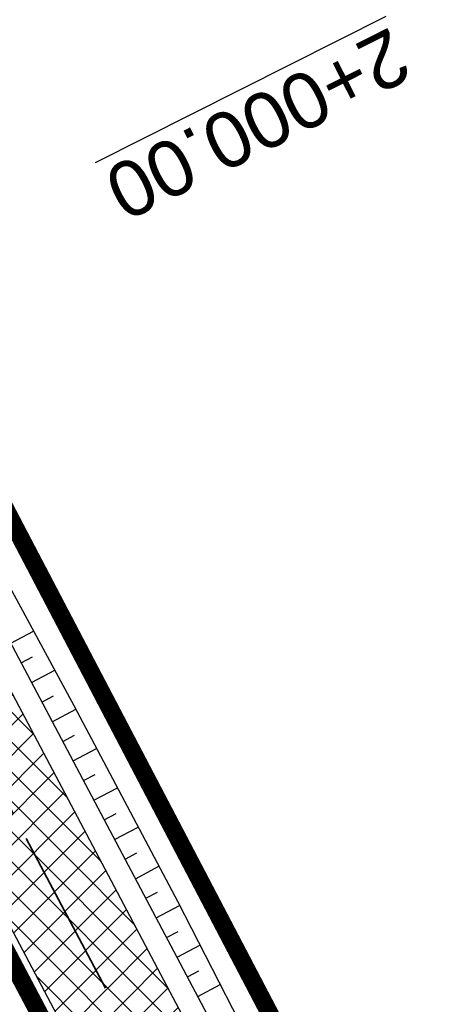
# Model space of a CAD drawing. Header units: metres. Extents: x 7529682 to 7533711, y 5721195 to 5727842.
# Tile 117 of 232: x 7530655 to 7530665, y 5726017 to 5726039. Entities that reach past the tile are written whole.
import ezdxf

# ---------------------------------------------------------------- set-up
doc = ezdxf.new("R2010")
doc.units = ezdxf.units.M
for name, pattern in [('817-dzialki-09-05-04$0$HIDDEN', [0.375, 0.25, -0.125]), ('ACAD_ISO05W100', [33, 24, -3, 0, -3, 0, -3]), ('CENTER2', [28.575000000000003, 19.05, -3.175, 3.175, -3.175])]:
    doc.linetypes.add(name, pattern=pattern)
for name, color, linetype in [('C-DROGI-SYTUACJA', 7, 'Continuous'), ('D-pobocza', 60, 'Continuous'), ('D-skarpa', 2, 'Continuous'), ('D-skarpa-kreskowanie', 2, 'Continuous')]:
    doc.layers.add(name, color=color, linetype=linetype)
for name, color, linetype, lineweight, true_color in [('D-hatch-ciag-pieszo-rowerowy', 7, 'Continuous', 13, 0xff9f80), ('D-LR-etap-III', 7, '817-dzialki-09-05-04$0$HIDDEN', 50, 0x00008f), ('D-przekroje-pop', 7, 'Continuous', 50, 0x000099)]:
    doc.layers.add(name, color=color, linetype=linetype, lineweight=lineweight, true_color=true_color)
doc.layers.add('D-obrzeża', color=2, linetype='Continuous', lineweight=30)
doc.layers.add('D-pas-drogowy', color=7, linetype='ACAD_ISO05W100', lineweight=50)
doc.styles.get("Standard").update_dxf_attribs({"font": 'arial.ttf'})

msp = doc.modelspace()

# ---------------------------------------------------------------- hatches: boundary and pattern name
at = {"layer": 'D-hatch-ciag-pieszo-rowerowy'}
h = msp.add_hatch(dxfattribs=at)
h.set_pattern_fill('ANSI37', color=256, scale=0.15, style=0)
h.set_pattern_definition([(45, (0, 0), (-0.3367596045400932, 0.3367596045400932), []), (135, (0, 0), (-0.3367596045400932, -0.3367596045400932), [])])
h.paths.add_polyline_path([(7530664.910117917, 5726005.013743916, 0.005149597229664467), (7530662.074668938, 5726010.50415649), (7530653.607852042, 5726026.492780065, -0.005149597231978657), (7530650.772403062, 5726031.983192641), (7530649.252549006, 5726035.002016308), (7530648.136100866, 5726034.439930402), (7530649.655960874, 5726031.421108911, 0.005149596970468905), (7530652.491419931, 5726025.930701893), (7530660.958267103, 5726009.9420931, -0.00514959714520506), (7530663.793726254, 5726004.451685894), (7530666.938073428, 5725998.206227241), (7530691.541264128, 5725951.449744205), (7530692.657486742, 5725952.012780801), (7530668.046470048, 5725998.784136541)])
h.paths.add_polyline_path([(7530663.793726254, 5726004.451685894, 0.005149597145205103), (7530660.958267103, 5726009.9420931), (7530652.491419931, 5726025.930701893, -0.005149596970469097), (7530649.655960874, 5726031.421108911), (7530648.136100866, 5726034.439930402), (7530647.019652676, 5726033.877844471), (7530648.53951781, 5726030.859026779, 0.00514959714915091), (7530651.37498718, 5726025.368624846), (7530659.841864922, 5726009.38003026, -0.005149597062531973), (7530662.677334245, 5726003.889628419), (7530665.829676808, 5725997.62831794), (7530690.425041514, 5725950.88670761), (7530691.541264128, 5725951.449744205), (7530666.938073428, 5725998.206227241)])

# ---------------------------------------------------------------- linework, layer by layer
at = {"layer": 'C-DROGI-SYTUACJA', "color": 10, "linetype": 'CENTER2', "lineweight": 35, "ltscale": 0.2}
msp.add_lwpolyline([(7530599.582685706, 5726125.774388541), (7530602.576188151, 5726120.930317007, -0.0171909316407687), (7530605.986847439, 5726114.961735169), (7530626.316062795, 5726076.363847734), (7530641.04139306, 5726048.531791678), (7530649.655960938, 5726031.421108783, 0.005149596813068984), (7530652.491419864, 5726025.930702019), (7530660.958267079, 5726009.942093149, -0.005149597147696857), (7530663.793726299, 5726004.451685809), (7530663.79372622, 5726004.451685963), (7530666.938073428, 5725998.206227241), (7530695.100067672, 5725944.686510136), (7530713.30630457, 5725910.1809459), (7530731.225186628, 5725876.243669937), (7530749.9411932, 5725840.80064079)], format="xyb", dxfattribs=at)
at = {"layer": 'D-LR-etap-III', "ltscale": 10, "flags": 128}
msp.add_lwpolyline([(7531750.474471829, 5723895.103125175, 0.4, 0.4, 0), (7531750.505, 5723895.13, 0.4, 0.4, 0), (7531682.71, 5724022.92, 0.4, 0.4, 0), (7531619.177023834, 5724147.203692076, 0.4, 0.4, 0), (7531592.308960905, 5724198.48863389, 0.4, 0.4, 0), (7531553.263875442, 5724272.918564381, 0.4, 0.4, 0), (7531504.019999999, 5724366.79, 0.4, 0.4, 0), (7531482.09, 5724407.62, 0.4, 0.4, 0), (7531412.350402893, 5724541.182759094, 0.4, 0.4, 0), (7531388.463669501, 5724586.929768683, 0.4, 0.4, 0), (7531345.12, 5724669.94, 0.4, 0.4, 0), (7531127.66, 5725081.67, 0.4, 0.4, 0), (7531059.253139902, 5725211.040795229, 0.4, 0.4, 0), (7531008.007244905, 5725307.953830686, 0.4, 0.4, 0), (7530964.181635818, 5725390.835555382, 0.4, 0.4, 0), (7530914.557354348, 5725484.683561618, 0.4, 0.4, 0), (7530865.243241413, 5725577.493975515, 0.4, 0.4, 0), (7530840.085257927, 5725624.058651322, 0.4, 0.4, 0), (7530802.559525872, 5725694.924584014, 0.4, 0.4, 0), (7530755.54, 5725787.51, 0.4, 0.4, 0), (7530708.717810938, 5725876.303221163, 0.4, 0.4, 0), (7530695.12, 5725902.09, 0.4, 0.4, 0), (7530642.91397006, 5726001.07839487, 0.4, 0.4, 0), (7530634.934723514, 5726016.146615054, 0.4, 0.4, 0), (7530610.820000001, 5726061.929999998, 0.4, 0.4, 0), (7530610.820000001, 5726061.929999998, 0.4, 0.4, 0), (7530607.21, 5726063.51, 0.4, 0.4, 0), (7530597.42, 5726080.68, 0.4, 0.4, 0), (7530591.16, 5726088.44, 0.4, 0.4, 0), (7530581.28, 5726107.21, 0.4, 0.4, 0), (7530571.29, 5726130.56, 0.4, 0.4, 0), (7530549.554994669, 5726171.527317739, 0.4, 0.4, 0), (7530531.014309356, 5726206.473807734, 0.4, 0.4, 0), (7530516.461208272, 5726236.016618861, 0.4, 0.4, 0), (7530500.798929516, 5726266.141265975, 0.4, 0.4, 0), (7530491.349999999, 5726283.94, 0.4, 0.4, 0), (7530482.4, 5726303.41, 0.4, 0.4, 0), (7530482.4, 5726303.41, 0.4, 0.4, 0), (7530450.41, 5726357.28, 0.4, 0.4, 0), (7530397.759396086, 5726458.499907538, 0.4, 0.4, 0), (7530334.707815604, 5726583.664702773, 0.4, 0.4, 0), (7530303.939274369, 5726645.167943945, 0.4, 0.4, 0), (7530300.509779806, 5726651.777515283, 0.4, 0.4, 0), (7530289.213532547, 5726671.966724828, 0.4, 0.4, 0), (7530281.54, 5726685.57, 0.4, 0.4, 0), (7530261.37085633, 5726724.163374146, 0.4, 0.4, 0), (7530254.03, 5726738.21, 0.4, 0.4, 0), (7530197.219999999, 5726845.06, 0.4, 0.4, 0), (7530194.71, 5726849.15, 0.4, 0.4, 0), (7530195.92, 5726850.75, 0.4, 0.4, 0), (7530170.546669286, 5726892.961489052, 0.4, 0.4, 0), (7530143.174718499, 5726945.065838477, 0.4, 0.4, 0), (7530105.059999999, 5727018.32, 0.4, 0.4, 0), (7530100.059999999, 5727027.16, 0.4, 0.4, 0), (7530062.318670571, 5727099.625398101, 0.4, 0.4, 0), (7530015.378537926, 5727189.420463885, 0.4, 0.4, 0), (7529983.207960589, 5727250.206596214, 0.4, 0.4, 0), (7529953.284293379, 5727306.74720398, 0.4, 0.4, 0), (7529900.67053443, 5727406.15903814, 0.4, 0.4, 0), (7529890.630239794, 5727425.131178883, 0.4, 0.4, 0), (7529875.155383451, 5727454.426350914, 0.4, 0.4, 0), (7529857.560096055, 5727487.787346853, 0.4, 0.4, 0), (7529835.194401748, 5727530.19312405, 0.4, 0.4, 0), (7529811.740544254, 5727574.662079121, 0.4, 0.4, 0), (7529792.101859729, 5727611.922638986, 0.4, 0.4, 0), (7529768.066117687, 5727657.469613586, 0.4, 0.4, 0), (7529755.210566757, 5727682.131373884, 0.4, 0.4, 0), (7529753.309999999, 5727681.13, 0.4, 0.4, 0), (7529739.21, 5727707.77, 0.4, 0.4, 0), (7529735.394745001, 5727711.251990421, 0.4, 0.4, 0), (7529725.42, 5727730.2, 0.4, 0.4, 0), (7529723.55, 5727729.88, 0.4, 0.4, 0), (7529695.566668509, 5727782.932080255, 0.4, 0.4, 0), (7529717.67971874, 5727794.024357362, 0.4, 0.4, 0), (7529736.274870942, 5727758.647400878, 0.4, 0.4, 0), (7529736.274870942, 5727758.647400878, 0.4, 0.4, 0), (7529744.511003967, 5727750.406106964, 0.4, 0.4, 0), (7529744.511003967, 5727750.406106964, 0.4, 0.4, 0), (7529750.282568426, 5727738.549848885, 0.4, 0.4, 0), (7529777.108510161, 5727687.569424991, 0.4, 0.4, 0), (7529796.51537536, 5727651.329932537, 0.4, 0.4, 0), (7529814.937945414, 5727616.793170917, 0.4, 0.4, 0), (7529839.006722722, 5727572.303976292, 0.4, 0.4, 0), (7529860.617626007, 5727532.509108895, 0.4, 0.4, 0), (7529882.348967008, 5727491.504261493, 0.4, 0.4, 0), (7529904.865139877, 5727449.096370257, 0.4, 0.4, 0), (7529920.747384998, 5727418.884773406, 0.4, 0.4, 0), (7529946.676504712, 5727368.547487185, 0.4, 0.4, 0), (7529972.024701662, 5727320.573310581, 0.4, 0.4, 0), (7529987.740014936, 5727290.153392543, 0.4, 0.4, 0), (7529996.497385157, 5727273.661630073, 0.4, 0.4, 0), (7530017.541471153, 5727234.202689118, 0.4, 0.4, 0), (7530033.053657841, 5727204.864166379, 0.4, 0.4, 0), (7530051.622983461, 5727170.222745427, 0.4, 0.4, 0), (7530069.276612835, 5727137.015751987, 0.4, 0.4, 0), (7530089.385386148, 5727097.533639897, 0.4, 0.4, 0), (7530109.712512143, 5727060.746615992, 0.4, 0.4, 0), (7530136.769722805, 5727011.640131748, 0.4, 0.4, 0), (7530162.446686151, 5726962.743777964, 0.4, 0.4, 0), (7530187.674104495, 5726916.992101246, 0.4, 0.4, 0), (7530207.820739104, 5726879.335323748, 0.4, 0.4, 0), (7530230.625609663, 5726834.518686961, 0.4, 0.4, 0), (7530262.288093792, 5726776.61832811, 0.4, 0.4, 0), (7530277.509672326, 5726760.213143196, 0.4, 0.4, 0), (7530286.036865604, 5726744.106684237, 0.4, 0.4, 0), (7530288.097472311, 5726735.884066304, 0.4, 0.4, 0), (7530290.393870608, 5726725.046963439, 0.4, 0.4, 0), (7530296.17664807, 5726713.582980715, 0.4, 0.4, 0), (7530302.726195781, 5726701.18226779, 0.4, 0.4, 0), (7530325.685047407, 5726657.466383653, 0.4, 0.4, 0), (7530343.243978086, 5726623.648592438, 0.4, 0.4, 0), (7530360.229820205, 5726591.746871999, 0.4, 0.4, 0), (7530383.20855044, 5726548.059469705, 0.4, 0.4, 0), (7530406.017875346, 5726503.605514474, 0.4, 0.4, 0), (7530427.464919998, 5726462.620289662, 0.4, 0.4, 0), (7530447.9278544, 5726424.388014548, 0.4, 0.4, 0), (7530471.126878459, 5726379.920667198, 0.4, 0.4, 0), (7530490.501003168, 5726343.033350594, 0.4, 0.4, 0), (7530509.499458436, 5726306.733076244, 0.4, 0.4, 0), (7530529.890269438, 5726267.244072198, 0.4, 0.4, 0), (7530543.852446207, 5726238.990319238, 0.4, 0.4, 0), (7530554.808897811, 5726218.943990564, 0.4, 0.4, 0), (7530559.027108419, 5726212.223286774, 0.4, 0.4, 0), (7530563.060988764, 5726206.409670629, 0.4, 0.4, 0), (7530566.93354971, 5726200.463543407, 0.4, 0.4, 0), (7530569.771022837, 5726194.901501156, 0.4, 0.4, 0), (7530571.47319415, 5726191.282350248, 0.4, 0.4, 0), (7530572.839142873, 5726188.024533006, 0.4, 0.4, 0), (7530575.295071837, 5726182.034664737, 0.4, 0.4, 0), (7530579.736851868, 5726173.306070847, 0.4, 0.4, 0), (7530583.3, 5726167.41, 0.4, 0.4, 0), (7530593.4, 5726163.33, 0.4, 0.4, 0), (7530598.618375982, 5726155.264489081, 0.4, 0.4, 0), (7530608.258304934, 5726140.497132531, 0.4, 0.4, 0), (7530603.269999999, 5726136.83, 0.4, 0.4, 0), (7530606.53, 5726131.84, 0.4, 0.4, 0), (7530604.239057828, 5726124.21679044, 0.4, 0.4, 0), (7530605.847136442, 5726121.630127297, 0.4, 0.4, 0), (7530608.971611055, 5726116.164124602, 0.4, 0.4, 0), (7530618.114293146, 5726097.791111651, 0.4, 0.4, 0), (7530651.213125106, 5726034.959524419, 0.4, 0.4, 0), (7530670.243741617, 5725998.61095082, 0.4, 0.4, 0), (7530698.075474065, 5725945.952624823, 0.4, 0.4, 0), (7530716.505955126, 5725911.3051464, 0.4, 0.4, 0), (7530735.223454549, 5725875.667401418, 0.4, 0.4, 0), (7530752.504235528, 5725842.154920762, 0.4, 0.4, 0), (7530778.310652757, 5725793.501254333, 0.4, 0.4, 0), (7530797.499961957, 5725756.381811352, 0.4, 0.4, 0), (7530812.518974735, 5725728.28874362, 0.4, 0.4, 0), (7530820.039295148, 5725713.160404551, 0.4, 0.4, 0), (7530822.422446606, 5725710.193574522, 0.4, 0.4, 0), (7530833.154893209, 5725688.800634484, 0.4, 0.4, 0), (7530849.629354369, 5725656.158601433, 0.4, 0.4, 0), (7530867.98290276, 5725621.963939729, 0.4, 0.4, 0), (7530872.629809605, 5725612.88760475, 0.4, 0.4, 0), (7530880.354488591, 5725597.594500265, 0.4, 0.4, 0), (7530883.839446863, 5725593.389159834, 0.4, 0.4, 0), (7530891.782113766, 5725587.763349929, 0.4, 0.4, 0), (7530895.038670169, 5725584.280746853, 0.4, 0.4, 0), (7530897.033644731, 5725580.941110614, 0.4, 0.4, 0), (7530900.951646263, 5725579.945856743, 0.4, 0.4, 0), (7530904.80970798, 5725571.977328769, 0.4, 0.4, 0), (7530903.682362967, 5725568.566434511, 0.4, 0.4, 0), (7530908.900614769, 5725558.844845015, 0.4, 0.4, 0), (7530910.252030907, 5725545.671606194, 0.4, 0.4, 0), (7530912.872986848, 5725538.645543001, 0.4, 0.4, 0), (7530945.278171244, 5725478.464284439, 0.4, 0.4, 0), (7530959.692318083, 5725450.24628822, 0.4, 0.4, 0), (7531002.82670893, 5725368.192370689, 0.4, 0.4, 0), (7531044.703532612, 5725290.314293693, 0.4, 0.4, 0), (7531064.098839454, 5725253.212562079, 0.4, 0.4, 0), (7531083.010253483, 5725216.677517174, 0.4, 0.4, 0), (7531113.013137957, 5725158.465613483, 0.4, 0.4, 0), (7531137.364304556, 5725113.07076138, 0.4, 0.4, 0), (7531150.830830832, 5725086.711759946, 0.4, 0.4, 0), (7531159.745663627, 5725076.640848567, 0.4, 0.4, 0), (7531166.309999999, 5725074.58, 0.4, 0.4, 0), (7531172.29, 5725062.58, 0.4, 0.4, 0), (7531170.589828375, 5725055.605912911, 0.4, 0.4, 0), (7531173.732823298, 5725044.080706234, 0.4, 0.4, 0), (7531215.342008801, 5724964.859648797, 0.4, 0.4, 0), (7531238.054496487, 5724921.684649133, 0.4, 0.4, 0), (7531262.389821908, 5724875.282876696, 0.4, 0.4, 0), (7531295.587160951, 5724811.265731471, 0.4, 0.4, 0), (7531348.487908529, 5724712.362812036, 0.4, 0.4, 0), (7531363.740817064, 5724682.68394264, 0.4, 0.4, 0), (7531366.986905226, 5724675.865317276, 0.4, 0.4, 0), (7531382.541261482, 5724646.110625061, 0.4, 0.4, 0), (7531401.299165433, 5724610.874551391, 0.4, 0.4, 0), (7531428.964837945, 5724558.862274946, 0.4, 0.4, 0), (7531449.111202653, 5724520.397801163, 0.4, 0.4, 0), (7531477.292992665, 5724465.831467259, 0.4, 0.4, 0), (7531500.996290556, 5724421.112506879, 0.4, 0.4, 0), (7531512.121834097, 5724400.549045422, 0.4, 0.4, 0), (7531513.78163794, 5724396.757451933, 0.4, 0.4, 0), (7531526.32, 5724379.39, 0.4, 0.4, 0), (7531566.783642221, 5724302.73628205, 0.4, 0.4, 0), (7531578.579156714, 5724282.774819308, 0.4, 0.4, 0), (7531584.232619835, 5724273.111246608, 0.4, 0.4, 0), (7531590.109283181, 5724263.508189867, 0.4, 0.4, 0), (7531593.027899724, 5724258.771479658, 0.4, 0.4, 0), (7531595.711841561, 5724254.226824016, 0.4, 0.4, 0), (7531601.659976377, 5724243.898197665, 0.4, 0.4, 0), (7531606.097733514, 5724235.986407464, 0.4, 0.4, 0), (7531609.382207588, 5724230.799061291, 0.4, 0.4, 0), (7531611.580260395, 5724227.671180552, 0.4, 0.4, 0), (7531612.707802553, 5724225.86410867, 0.4, 0.4, 0), (7531618.665224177, 5724214.480919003, 0.4, 0.4, 0), (7531619.885522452, 5724212.333950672, 0.4, 0.4, 0), (7531620.931818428, 5724210.787064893, 0.4, 0.4, 0), (7531623.518605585, 5724207.111542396, 0.4, 0.4, 0), (7531626.143926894, 5724203.61306897, 0.4, 0.4, 0), (7531632.022984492, 5724196.485954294, 0.4, 0.4, 0), (7531653.949089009, 5724152.617641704, 0.4, 0.4, 0), (7531656.750690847, 5724143.103797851, 0.4, 0.4, 0), (7531659.61440691, 5724133.254504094, 0.4, 0.4, 0), (7531661.627147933, 5724128.646047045, 0.4, 0.4, 0.01093811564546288), (7531674.314987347, 5724101.43546424, 0.4, 0.4, 0), (7531685.137626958, 5724081.408252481, 0.4, 0.4, 0), (7531692.159945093, 5724066.277333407, 0.4, 0.4, 0), (7531699.662164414, 5724051.388120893, 0.4, 0.4, 0), (7531704.480624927, 5724040.808561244, 0.4, 0.4, 0), (7531704.480624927, 5724040.808561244, 0.4, 0.4, 0), (7531704.401251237, 5724037.368913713, 0.4, 0.4, 0), (7531720.383609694, 5724003.441317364, 0.4, 0.4, 0), (7531728.79890528, 5723986.206298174, 0.4, 0.4, 0), (7531733.237926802, 5723977.192631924, 0.4, 0.4, 0), (7531736.750027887, 5723969.505210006, 0.4, 0.4, 0), (7531737.336143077, 5723968.518916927, 0.4, 0.4, 0), (7531738.285051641, 5723967.699360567, 0.4, 0.4, 0), (7531742.180915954, 5723962.346428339, 0.4, 0.4, 0), (7531744.286141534, 5723958.615526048, 0.4, 0.4, 0), (7531755.393260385, 5723944.192617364, 0.4, 0.4, 0), (7531758.69, 5723936.76, 0.4, 0.4, 0), (7531780.08, 5723929.25, 0.4, 0.4, 0), (7531792.611989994, 5723906.337708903, 0.4, 0.4, 0), (7531792.611989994, 5723906.337708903, 0.4, 0.4, 0), (7531756.962094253, 5723883.055323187, 0.4, 0.4, 0), (7531750.46, 5723895.130000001, 0.4, 0.4, 0), (7531750.46, 5723895.130000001, 0, 0, 0)], format="xyseb", dxfattribs=at)
at = {"layer": 'D-obrzeża'}
for points in [[(7530816.719618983, 5725716.018528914), (7530808.344729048, 5725732.528263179, 0.004098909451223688), (7530806.083701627, 5725736.89638252), (7530794.941395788, 5725757.996873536), (7530777.713539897, 5725790.902979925), (7530751.046456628, 5725841.384501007), (7530732.330539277, 5725876.827361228), (7530714.411684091, 5725910.764586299), (7530696.205942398, 5725945.269212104), (7530668.046470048, 5725998.784136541), (7530664.910117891, 5726005.013743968, 0.005149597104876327), (7530662.074668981, 5726010.504156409), (7530653.607852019, 5726026.492780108, -0.005149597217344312), (7530650.772403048, 5726031.983192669), (7530642.15542369, 5726049.098744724), (7530627.426120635, 5726076.938607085), (7530607.072789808, 5726115.582281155, 0.0171909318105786), (7530603.662130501, 5726121.550863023), (7530600.460822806, 5726126.731204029, -0.2231735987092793), (7530600.169674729, 5726129.265560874), (7530602.62444678, 5726136.556380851), (7530601.532376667, 5726138.657784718)], [(7530597.423349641, 5726127.911989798, 0.1239919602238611), (7530598.087196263, 5726125.816569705), (7530601.490245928, 5726120.309770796, -0.0171909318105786), (7530604.900905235, 5726114.341188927), (7530625.206004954, 5726075.789088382), (7530639.927362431, 5726047.964838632), (7530648.539517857, 5726030.859026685, 0.005149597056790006), (7530651.374987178, 5726025.36862485), (7530659.841864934, 5726009.380030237, -0.005149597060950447), (7530662.677334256, 5726003.889628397), (7530665.829676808, 5725997.62831794), (7530693.994192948, 5725944.103808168), (7530712.200589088, 5725909.597942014), (7530730.119780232, 5725875.660080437), (7530748.835751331, 5725840.217118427), (7530775.500859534, 5725789.739336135), (7530792.728626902, 5725756.83339883), (7530803.872935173, 5725735.729115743, -0.004099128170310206), (7530806.134081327, 5725731.360762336), (7530819.007277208, 5725705.983294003)]]:
    msp.add_lwpolyline(points, format="xyb", dxfattribs=at)
at = {"layer": 'D-pas-drogowy', "ltscale": 0.2, "flags": 128}
msp.add_lwpolyline([(7531633.018560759, 5724182.834272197, 0.4, 0.4, 0), (7531617.558899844, 5724211.608162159, 0.4, 0.4, 0), (7531566.783642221, 5724302.73628205, 0.4, 0.4, 0), (7531538.419082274, 5724356.469679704, 0.4, 0.4, 0), (7531526.32, 5724379.39, 0.4, 0.4, 0), (7531516.102085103, 5724393.607319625, 0.4, 0.4, 0.001485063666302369), (7531513.78037409, 5724396.837773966, 0.4, 0.4, 0), (7531501.87, 5724413.41, 0.4, 0.4, 0), (7531474.926107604, 5724464.507896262, 0.4, 0.4, 0), (7531446.200436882, 5724518.992313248, 0.4, 0.4, 0), (7531424.962185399, 5724559.262257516, 0.4, 0.4, 0), (7531398.444460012, 5724609.565801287, 0.4, 0.4, 0), (7531379.647455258, 5724645.216004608, 0.4, 0.4, 0), (7531365.23, 5724672.56, 0.4, 0.4, 0), (7531341.305752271, 5724717.915356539, 0.4, 0.4, 0), (7531312.899996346, 5724771.788898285, 0.4, 0.4, 0), (7531292.590923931, 5724810.306502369, 0.4, 0.4, 0), (7531259.391619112, 5724873.271351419, 0.4, 0.4, 0), (7531233.740401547, 5724921.922582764, 0.4, 0.4, 0), (7531203.072738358, 5724980.092044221, 0.4, 0.4, 0), (7531173.471398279, 5725036.225177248, 0.4, 0.4, 0), (7531168.269999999, 5725046.09, 0.4, 0.4, 0), (7531172.29, 5725062.58, 0.4, 0.4, 0), (7531166.309999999, 5725074.58, 0.4, 0.4, 0), (7531150.32, 5725079.6, 0.4, 0.4, 0), (7531141.5, 5725096.43, 0.4, 0.4, 0), (7531109.311735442, 5725157.814415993, 0.4, 0.4, 0), (7531086.641300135, 5725201.047918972, 0.4, 0.4, 0), (7531059.198258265, 5725253.383662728, 0.4, 0.4, 0), (7531028.206828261, 5725312.48946212, 0.4, 0.4, 0), (7530999.104694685, 5725367.990143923, 0.4, 0.4, 0), (7530956.247527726, 5725449.724815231, 0.4, 0.4, 0), (7530924.397774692, 5725510.463768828, 0.4, 0.4, 0), (7530897.509999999, 5725561.74, 0.4, 0.4, 0), (7530894.46, 5725566.14, 0.4, 0.4, 0), (7530892.16, 5725570.49, 0.4, 0.4, 0), (7530869.362688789, 5725613.307018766, 0.4, 0.4, 0), (7530861.693971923, 5725627.704613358, 0.4, 0.4, 0), (7530852.74, 5725644.52, 0.4, 0.4, 0), (7530831.509999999, 5725684.2, 0.4, 0.4, 0), (7530811.13, 5725722.52, 0.4, 0.4, 0), (7530792.3476413, 5725757.940652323, 0.4, 0.4, 0), (7530768.03, 5725803.8, 0.4, 0.4, 0), (7530748.768542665, 5725840.178507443, 0.4, 0.4, 0), (7530727.7, 5725879.97, 0.4, 0.4, 0), (7530712.0981582, 5725909.54523909, 0.4, 0.4, 0), (7530693.644105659, 5725944.645156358, 0.4, 0.4, 0), (7530665.702224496, 5725997.538976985, 0.4, 0.4, 0), (7530641.759999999, 5726042.88, 0.4, 0.4, 0), (7530616.5, 5726091.48, 0.4, 0.4, 0), (7530604.628439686, 5726114.319880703, 0.4, 0.4, -0.007762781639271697), (7530602.5, 5726118.43, 0.4, 0.4, 0), (7530603.992037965, 5726123.394821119, 0.4, 0.4, 0), (7530606.53, 5726131.84, 0.4, 0.4, 0), (7530603.269999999, 5726136.83, 0.4, 0.4, 0), (7530593.775620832, 5726151.368713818, 0.4, 0.4, 0), (7530590.202637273, 5726156.84001263, 0.4, 0.4, 0), (7530583.3, 5726167.41, 0.4, 0.4, 0), (7530580.578343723, 5726170.427567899, 0.4, 0.4, 0), (7530575.849999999, 5726175.67, 0.4, 0.4, 0), (7530569.009999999, 5726186.66, 0.4, 0.4, 0), (7530562.555322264, 5726199.189409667, 0.4, 0.4, 0), (7530555.67, 5726211.39, 0.4, 0.4, 0), (7530548.29, 5726224.23, 0.4, 0.4, 0), (7530540.58, 5726237.71, 0.4, 0.4, 0), (7530532.679999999, 5726252.65, 0.4, 0.4, 0), (7530524.059999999, 5726269.35, 0.4, 0.4, 0), (7530502.82, 5726309.91, 0.4, 0.4, 0), (7530488.83, 5726336.63, 0.4, 0.4, 0), (7530466.03, 5726380.16, 0.4, 0.4, 0), (7530438.469999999, 5726432.77, 0.4, 0.4, 0), (7530424.53, 5726459.09, 0.4, 0.4, 0), (7530401.63, 5726502.97, 0.4, 0.4, 0), (7530383.38, 5726538.06, 0.4, 0.4, 0), (7530353.969999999, 5726593.52, 0.4, 0.4, 0), (7530338.469999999, 5726622.74, 0.4, 0.4, 0), (7530322.009999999, 5726653.88, 0.4, 0.4, 0), (7530297.54, 5726700.33, 0.4, 0.4, 0), (7530287.38, 5726719.6, 0.4, 0.4, 0), (7530285.94993921, 5726722.315508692, 0.4, 0.4, 0), (7530280.259999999, 5726733.12, 0.4, 0.4, 0), (7530266.73, 5726758.74, 0.4, 0.4, 0), (7530260.42, 5726770.47, 0.4, 0.4, 0), (7530253.25, 5726783.82, 0.4, 0.4, 0), (7530244.95, 5726799.33, 0.4, 0.4, 0), (7530239.389999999, 5726808.49, 0.4, 0.4, 0), (7530238.29, 5726807.9, 0.4, 0.4, 0), (7530218.11, 5726850.67, 0.4, 0.4, 0), (7530175.906646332, 5726928.168028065, 0.4, 0.4, 0), (7530096.679999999, 5727076.15, 0.4, 0.4, 0), (7530094.679999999, 5727079.89, 0.4, 0.4, 0), (7530064.59693469, 5727135.522637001, 0.4, 0.4, 0), (7530046.730970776, 5727168.8921561, 0.4, 0.4, 0), (7530025.803045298, 5727208.461374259, 0.4, 0.4, 0), (7530012.846501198, 5727232.979315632, 0.4, 0.4, 0), (7529994.15, 5727268.45, 0.4, 0.4, 0), (7529981.670868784, 5727291.93018666, 0.4, 0.4, 0), (7529949.889999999, 5727351.73, 0.4, 0.4, 0), (7529924.75, 5727399.03, 0.4, 0.4, 0), (7529915.515824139, 5727417.099754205, 0.4, 0.4, 0), (7529885.83, 5727475.19, 0.4, 0.4, 0), (7529862.559999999, 5727519.97, 0.4, 0.4, 0), (7529852.984923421, 5727538.191086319, 0.4, 0.4, 0), (7529836.513084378, 5727569.51130111, 0.4, 0.4, 0), (7529815.36890814, 5727609.140983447, 0.4, 0.4, 0), (7529792.795203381, 5727651.247499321, 0.4, 0.4, 0), (7529774.199114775, 5727685.858348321, 0.4, 0.4, 0), (7529746.966026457, 5727736.059440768, 0.4, 0.4, 0), (7529733.92, 5727757.62, 0.4, 0.4, 0), (7529708.607472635, 5727806.388536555, 0.4, 0.4, 0), (7529688.491967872, 5727796.344621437, 0.4, 0.4, 0), (7529723.55, 5727729.88, 0.4, 0.4, 0), (7529725.42, 5727730.2, 0.4, 0.4, 0), (7529735.38, 5727711.28, 0.4, 0.4, 0), (7529739.21, 5727707.77, 0.4, 0.4, 0), (7529753.309999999, 5727681.13, 0.4, 0.4, 0), (7529755.178396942, 5727682.114424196, 0.4, 0.4, 0), (7529792.101859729, 5727611.922638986, 0.4, 0.4, 0), (7529811.740544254, 5727574.662079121, 0.4, 0.4, 0), (7529835.194401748, 5727530.19312405, 0.4, 0.4, 0), (7529857.560096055, 5727487.787346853, 0.4, 0.4, 0), (7529875.155383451, 5727454.426350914, 0.4, 0.4, 0), (7529890.630239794, 5727425.131178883, 0.4, 0.4, 0), (7529900.67053443, 5727406.15903814, 0.4, 0.4, 0), (7529953.284293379, 5727306.74720398, 0.4, 0.4, 0), (7529983.207960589, 5727250.206596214, 0.4, 0.4, 0), (7530015.378537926, 5727189.420463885, 0.4, 0.4, 0), (7530062.318670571, 5727099.625398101, 0.4, 0.4, 0), (7530100.059999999, 5727027.16, 0.4, 0.4, 0), (7530105.059999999, 5727018.32, 0.4, 0.4, 0), (7530143.174718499, 5726945.065838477, 0.4, 0.4, 0), (7530170.546669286, 5726892.961489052, 0.4, 0.4, 0), (7530195.92, 5726850.75, 0.4, 0.4, 0), (7530194.71, 5726849.15, 0.4, 0.4, 0), (7530197.219999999, 5726845.06, 0.4, 0.4, 0), (7530254.03, 5726738.21, 0.4, 0.4, 0), (7530261.37085633, 5726724.163374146, 0.4, 0.4, 0), (7530281.54, 5726685.57, 0.4, 0.4, 0), (7530289.213532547, 5726671.966724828, 0.4, 0.4, 0), (7530300.509779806, 5726651.777515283, 0.4, 0.4, 0), (7530303.939274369, 5726645.167943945, 0.4, 0.4, 0), (7530334.707815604, 5726583.664702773, 0.4, 0.4, 0), (7530397.759396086, 5726458.499907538, 0.4, 0.4, 0), (7530450.41, 5726357.28, 0.4, 0.4, 0), (7530482.4, 5726303.41, 0.4, 0.4, 0), (7530483.687990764, 5726301.003383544, 0.4, 0.4, 0), (7530491.349999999, 5726283.94, 0.4, 0.4, 0), (7530512.67, 5726243.78, 0.4, 0.4, 0), (7530529.429999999, 5726209.46, 0.4, 0.4, 0), (7530571.29, 5726130.56, 0.4, 0.4, 0), (7530581.28, 5726107.21, 0.4, 0.4, 0), (7530591.16, 5726088.44, 0.4, 0.4, 0), (7530597.42, 5726080.68, 0.4, 0.4, 0), (7530607.21, 5726063.51, 0.4, 0.4, 0), (7530610.820000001, 5726061.929999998, 0.4, 0.4, 0), (7530634.934723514, 5726016.146615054, 0.4, 0.4, 0), (7530642.91397006, 5726001.07839487, 0.4, 0.4, 0), (7530695.12, 5725902.09, 0.4, 0.4, 0), (7530708.717810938, 5725876.303221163, 0.4, 0.4, 0), (7530755.54, 5725787.51, 0.4, 0.4, 0), (7530802.559525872, 5725694.924584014, 0.4, 0.4, 0), (7530840.085257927, 5725624.058651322, 0.4, 0.4, 0), (7530865.243241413, 5725577.493975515, 0.4, 0.4, 0), (7530914.557354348, 5725484.683561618, 0.4, 0.4, 0), (7530964.181635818, 5725390.835555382, 0.4, 0.4, 0), (7531008.007244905, 5725307.953830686, 0.4, 0.4, 0), (7531059.253139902, 5725211.040795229, 0.4, 0.4, 0), (7531127.66, 5725081.67, 0.4, 0.4, 0), (7531345.12, 5724669.94, 0.4, 0.4, 0), (7531388.463669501, 5724586.929768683, 0.4, 0.4, 0), (7531412.350402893, 5724541.182759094, 0.4, 0.4, 0), (7531482.09, 5724407.62, 0.4, 0.4, 0), (7531504.019999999, 5724366.79, 0.4, 0.4, 0), (7531519.374444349, 5724337.520497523, 0.4, 0.4, 0), (7531563.748815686, 5724252.931583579, 0.4, 0.4, 0), (7531602.175111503, 5724179.681224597, 0.4, 0.4, 0), (7531619.177023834, 5724147.203692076, 0.4, 0.4, 0), (7531625.038493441, 5724135.63500206, 0.4, 0.4, 0), (7531656.796442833, 5724073.31633882, 0.4, 0.4, 0), (7531675.12, 5724037.36, 0.4, 0.4, 0), (7531682.71, 5724022.92, 0.4, 0.4, 0), (7531705.565196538, 5723979.810545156, 0.4, 0.4, 0), (7531736.605941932, 5723921.261514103, 0.4, 0.4, 0), (7531750.46, 5723895.130000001, 0.4, 0.4, 0), (7531740.769999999, 5723886.56, 0.4, 0.4, 0), (7531732.86, 5723885, 0.4, 0.4, 0), (7531722.179999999, 5723887.77, 0.4, 0.4, 0), (7531729.87, 5723862.17, 0.4, 0.4, 0), (7531742.92, 5723861.93, 0.4, 0.4, 0), (7531763.71, 5723859.52, 0.4, 0.4, 0), (7531768.42, 5723854.12, 0.4, 0.4, 0), (7531787.42, 5723817.97, 0.4, 0.4, 0), (7531795.57, 5723809.82, 0.4, 0.4, 0), (7531816.346897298, 5723819.850397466, 0.4, 0.4, 0), (7531816.346897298, 5723819.850397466, 0.4, 0.4, 0), (7531805.059999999, 5723843.23, 0.4, 0.4, 0), (7531803.61, 5723886.23, 0.4, 0.4, 0), (7531803.61, 5723886.23, 0.4, 0.4, 0), (7531780.08, 5723929.25, 0.4, 0.4, 0), (7531758.69, 5723936.76, 0.4, 0.4, 0), (7531749.3590272, 5723946.412126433, 0.4, 0.4, 0), (7531742.71, 5723953.29, 0.4, 0.4, 0), (7531735.177368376, 5723967.877529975, 0.4, 0.4, 0), (7531722.37, 5723992.68, 0.4, 0.4, 0), (7531705.041669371, 5724030.885563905, 0.4, 0.4, 0), (7531699.469999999, 5724043.17, 0.4, 0.4, 0), (7531692.69, 5724058.11, 0.4, 0.4, 0), (7531679.672010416, 5724084.016803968, 0.4, 0.4, 0), (7531674.55, 5724094.21, 0.4, 0.4, 0), (7531666.633166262, 5724114.002855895, 0.4, 0.4, 0), (7531649, 5724153.82, 0.4, 0.4, 0), (7531641.49, 5724149.34, 0.4, 0.4, 0), (7531626.04, 5724179.34, 0.4, 0.4, 0), (7531633.03, 5724182.84, 0, 0, 0)], format="xyseb", dxfattribs=at)
at = {"layer": 'D-pobocza'}
for points in [[(7530817.069429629, 5725716.434027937), (7530808.786858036, 5725732.76176432, 0.004098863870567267), (7530806.525855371, 5725737.129834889), (7530795.383949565, 5725758.229568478), (7530778.156075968, 5725791.135708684), (7530751.488562, 5725841.618045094), (7530732.772680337, 5725877.060837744), (7530714.853835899, 5725910.998042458), (7530696.648292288, 5725945.502292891), (7530668.489828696, 5725999.015300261), (7530665.356674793, 5726005.238566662, 0.005149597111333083), (7530662.521229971, 5726010.728981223), (7530654.054424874, 5726026.717611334, -0.005149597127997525), (7530651.218980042, 5726032.208025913), (7530642.601035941, 5726049.325525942), (7530627.870143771, 5726077.168510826), (7530607.515180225, 5726115.815284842, 0.01719093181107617), (7530604.087467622, 5726121.813709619), (7530600.886159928, 5726126.994050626, -0.0952056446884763), (7530600.550530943, 5726127.875840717)], [(7530602.007271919, 5726118.490346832, -0.01261795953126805), (7530604.458514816, 5726114.108185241), (7530624.761981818, 5726075.559184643), (7530639.481750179, 5726047.738057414), (7530648.092941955, 5726030.634191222, 0.005149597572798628), (7530650.928415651, 5726025.14379095), (7530659.395303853, 5726009.155205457, -0.00514959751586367), (7530662.230777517, 5726003.664805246), (7530665.386318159, 5725997.397154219), (7530693.551843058, 5725943.870727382), (7530711.758370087, 5725909.364613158), (7530729.677628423, 5725875.426624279), (7530748.393610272, 5725839.983641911), (7530775.058323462, 5725789.506607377), (7530792.286073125, 5725756.600703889), (7530803.430782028, 5725735.495662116, -0.004099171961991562), (7530805.691951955, 5725731.127261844), (7530814.620754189, 5725713.525533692)]]:
    msp.add_lwpolyline(points, format="xyb", dxfattribs=at)
at = {"layer": 'D-skarpa', "linetype": 'Continuous'}
msp.add_lwpolyline([(7530644.68727707, 5726045.996087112), (7530651.669428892, 5726032.434812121), (7530652.467919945, 5726030.89518927), (7530653.393477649, 5726029.139304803), (7530654.331448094, 5726027.390156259), (7530654.535668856, 5726027.013244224), (7530656.238377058, 5726023.877501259), (7530658.576350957, 5726019.457786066), (7530660.119478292, 5726016.451215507), (7530660.865380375, 5726015.012152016), (7530661.672393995, 5726013.486227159), (7530662.146062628, 5726012.605026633), (7530663.001034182, 5726011.023850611), (7530663.705262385, 5726009.713731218), (7530664.64940001, 5726007.932900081), (7530665.581829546, 5726006.145776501), (7530665.907031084, 5726005.515653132), (7530667.856198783, 5726001.686707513), (7530669.055996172, 5725999.272519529), (7530670.096851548, 5725997.264700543), (7530676.997236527, 5725983.945773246), (7530679.329382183, 5725979.522978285)], dxfattribs=at)
at = {"layer": 'D-skarpa-kreskowanie', "linetype": 'Continuous'}
for p, q in [((7530654.816931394, 5726025.278680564, 107.4829659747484), (7530655.33000372, 5726025.550380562, 107.0958984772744)), ((7530655.050924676, 5726024.836812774, 107.4773876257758), (7530655.309767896, 5726024.973884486, 107.282113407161)), ((7530655.284917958, 5726024.394944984, 107.4718092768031), (7530655.807218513, 5726024.671531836, 107.0777798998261)), ((7530655.518911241, 5726023.953077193, 107.4662309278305), (7530655.782368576, 5726024.092592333, 107.2674757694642)), ((7530655.752904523, 5726023.511209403, 107.4606525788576), (7530656.283504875, 5726023.792191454, 107.0603617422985)), ((7530655.986897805, 5726023.069341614, 107.4550742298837), (7530656.252100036, 5726023.209780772, 107.2550027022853)), ((7530656.220891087, 5726022.627473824, 107.4494958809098), (7530656.75109966, 5726022.908248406, 107.0495006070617)), ((7530656.454884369, 5726022.185606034, 107.4439175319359), (7530656.71989071, 5726022.325941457, 107.2439937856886)), ((7530656.688877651, 5726021.743738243, 107.438339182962), (7530657.218694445, 5726022.024305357, 107.0386394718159)), ((7530656.922870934, 5726021.301870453, 107.4327608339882), (7530657.187681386, 5726021.442102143, 107.2329848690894)), ((7530657.156864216, 5726020.860002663, 107.4271824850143), (7530657.68628923, 5726021.140362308, 107.0277783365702)), ((7530657.390857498, 5726020.418134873, 107.4216041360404), (7530657.655472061, 5726020.558262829, 107.2219759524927)), ((7530657.624850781, 5726019.976267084, 107.4160257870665), (7530658.153884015, 5726020.25641926, 107.0169172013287)), ((7530657.858844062, 5726019.534399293, 107.4104474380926), (7530658.123262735, 5726019.674423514, 107.2109670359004)), ((7530658.092837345, 5726019.092531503, 107.404869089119), (7530658.620423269, 5726019.37191725, 107.0068523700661)), ((7530658.326830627, 5726018.650663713, 107.3992907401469), (7530658.587791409, 5726018.788856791, 107.2024190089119)), ((7530658.560823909, 5726018.208795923, 107.3937123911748), (7530659.077081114, 5726018.482182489, 107.0042421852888)), ((7530658.794817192, 5726017.766928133, 107.3881340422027), (7530659.050113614, 5726017.90212162, 107.1955355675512)), ((7530659.028810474, 5726017.325060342, 107.3825556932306), (7530659.533738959, 5726017.592447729, 107.0016320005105))]:
    msp.add_line(p, q, dxfattribs=at)

# ---------------------------------------------------------------- texts
at = {"layer": 'D-przekroje-pop', "lineweight": 30}
msp.add_text('%%U2+000.00', height=1.25, rotation=206.723488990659, dxfattribs=at).set_placement((7530663.377283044, 5726039.171782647))

doc.saveas('drawing.dxf')
